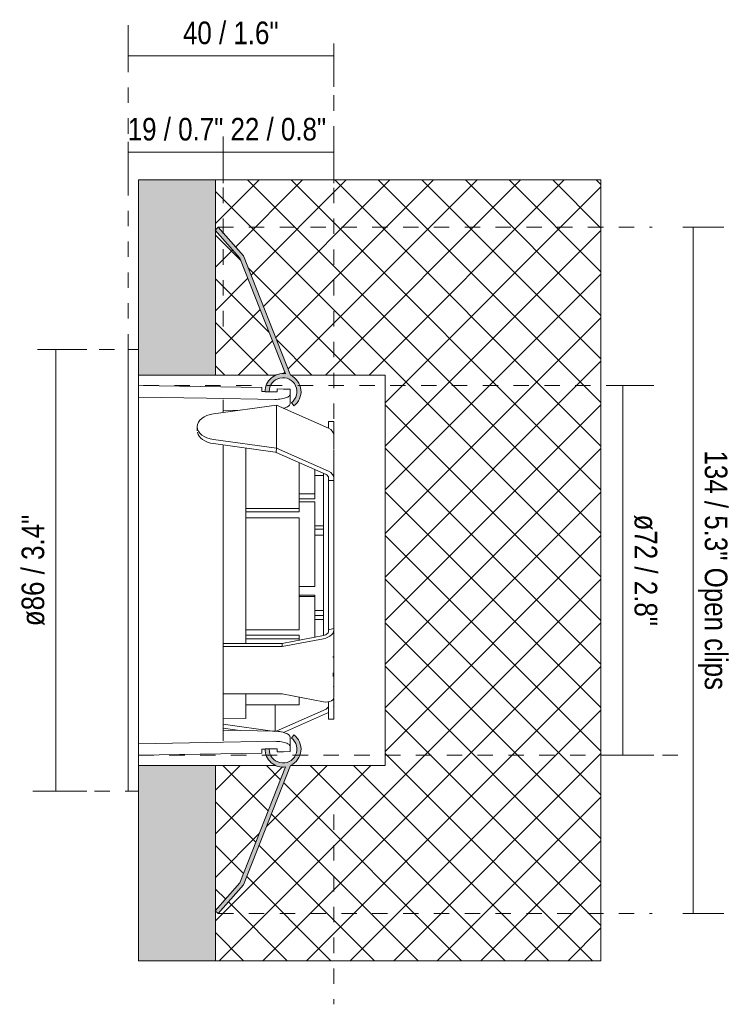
# Model space of a CAD drawing. Header units: millimetres. Extents: x -6655 to -5977, y 216 to 6738.
# Tile 2 of 3: x -6115 to -5977, y 216 to 407. Entities that reach past the tile are written whole.
import ezdxf

# ---------------------------------------------------------------- set-up
doc = ezdxf.new("R2010")
doc.units = ezdxf.units.MM
doc.linetypes.add('Dash', pattern=[6, 3, -3])
doc.layers.add('A-ANNO-DIMS', color=7, linetype='Dash', lineweight=9, true_color=0xd2d2d2)
for name, color, linetype, lineweight in [('A-ANNO-DIMS-2', 7, 'Continuous', 9), ('A-DETL-GENF', 7, 'Continuous', 9), ('E-LITE-EQPM', 7, 'Continuous', 20)]:
    doc.layers.add(name, color=color, linetype=linetype, lineweight=lineweight)
doc.styles.add('Arial Narrow', font='ARIALN.TTF', dxfattribs={"height": 4.4})
doc.dimstyles.new('FARO_-_2_2mm_Arial_Narrow_mm_Inch_Left', dxfattribs={"dimscale": 304.8, "dimtxt": 4.503096, "dimasz": 0, "dimexe": 0.019685, "dimexo": 0.0625, "dimgap": 0.003281, "dimtad": 1, "dimdec": 0, "dimzin": 0, "dimdsep": 46, "dimtxsty": 'Arial Narrow', "dimblk1": 'NONE', "dimblk2": 'NONE', "dimsah": 1, "dimcen": 0.09, "dimadec": 0, "dimazin": 0, "dimtfac": 1, "dimtdec": 4, "dimtix": 1, "dimtmove": 0, "dimatfit": 3, "dimfxl": 0.006562, "dimfxlon": 1, "dimtvp": 1, "dimtolj": 1, "dimtzin": 0, "dimarcsym": 2})
doc.dimstyles.new('FARO_-_2_2mm_Arial_Narrow_mm_Inch_Right', dxfattribs={"dimscale": 304.8, "dimtxt": 4.503096, "dimasz": 0, "dimexe": 0.019685, "dimexo": 0.0625, "dimgap": 0.003281, "dimtad": 1, "dimdec": 0, "dimzin": 0, "dimdsep": 46, "dimtxsty": 'Arial Narrow', "dimblk1": 'NONE', "dimblk2": 'NONE', "dimsah": 1, "dimcen": 0.09, "dimadec": 0, "dimazin": 0, "dimtfac": 1, "dimtdec": 4, "dimtix": 1, "dimtmove": 0, "dimatfit": 3, "dimfxl": 0.006562, "dimfxlon": 1, "dimtvp": 1, "dimtolj": 1, "dimtzin": 0, "dimarcsym": 2})

# ---------------------------------------------------------------- blocks, each defined once
blk = doc.blocks.new('02111001 - 02111001 NAIS White orientable recessed-602041-Lateral_PDF')
at = {"layer": 'E-LITE-EQPM'}
for p, q in [((-3418.96, 343), (-3420.96, 343)), ((-3420.96, 257), (-3420.96, 343)), ((-3418.96, 338.04), (-3418.96, 261.96)), ((-3394.96, 335.6), (-3418.96, 335.99)), ((-3394.96, 335.6), (-3394.96, 334.8)), ((-3394.96, 334.8), (-3394.32, 334.79)), ((-3391.96, 334.75), (-3391.96, 335.33)), ((-3389.46, 335.28), (-3389.46, 334.21)), ((-3389.46, 332.39), (-3389.46, 334.21)), ((-3392.09, 332.15), (-3404.35, 330.48)), ((-3402.46, 330.74), (-3402.46, 333.17)), ((-3381.97, 327.66), (-3392.08, 332.14)), ((-3392.08, 332.14), (-3392.08, 323.78)), ((-3402.46, 331.11), (-3399.24, 331.17)), ((-3420.99, 327.77), (-3420.99, 327.77)), ((-3407.52, 327.96), (-3407.52, 327.19)), ((-3380.96, 329), (-3381.96, 329)), ((-3381.96, 327.68), (-3381.96, 329)), ((-3380.96, 329), (-3380.96, 326.34)), ((-3380.96, 323.57), (-3380.96, 326.33)), ((-3404.35, 325.45), (-3392.09, 323.77)), ((-3392.35, 323.04), (-3404.35, 324.68)), ((-3402.46, 303.09), (-3402.46, 324.44)), ((-3398.06, 285.79), (-3398.06, 323.85)), ((-3392.18, 322.94), (-3392.35, 323.04)), ((-3392.08, 323.78), (-3392.18, 322.94)), ((-3382.44, 318.63), (-3392.18, 322.94)), ((-3392.08, 323.78), (-3381.97, 319.31)), ((-3380.96, 322.24), (-3380.96, 321.45)), ((-3387.66, 312.03), (-3387.66, 320.97)), ((-3380.96, 317.97), (-3380.96, 320.73)), ((-3384.66, 314.9), (-3384.66, 319.62)), ((-3382.96, 318.47), (-3384.66, 318.47)), ((-3382.96, 287.32), (-3382.96, 318.88)), ((-3381.96, 317.47), (-3381.96, 317.99)), ((-3381.96, 288.45), (-3381.96, 317.47)), ((-3381.96, 317.47), (-3380.96, 317.47)), ((-3380.96, 317.97), (-3380.96, 317.47)), ((-3380.96, 317.47), (-3380.96, 288.69)), ((-3384.66, 314.9), (-3387.66, 314.9)), ((-3384.66, 313.93), (-3384.66, 314.9)), ((-3387.66, 313.93), (-3384.66, 313.93)), ((-3384.66, 313.34), (-3387.66, 313.34)), ((-3384.66, 296.89), (-3384.66, 313.34)), ((-3398.06, 312.03), (-3387.66, 312.03)), ((-3387.66, 311.41), (-3398.06, 311.41)), ((-3387.66, 311.41), (-3387.66, 312.03)), ((-3387.66, 310.21), (-3398.06, 310.21)), ((-3387.66, 288.41), (-3387.66, 310.21)), ((-3382.96, 308.67), (-3384.66, 308.67)), ((-3384.66, 308.04), (-3382.96, 308.04)), ((-3382.96, 306.86), (-3384.66, 306.86)), ((-3402.46, 266.83), (-3402.46, 303.09)), ((-3384.66, 296.89), (-3387.66, 296.89)), ((-3384.66, 295.18), (-3387.66, 295.18)), ((-3384.66, 294.93), (-3384.66, 295.18)), ((-3384.66, 294.93), (-3387.66, 294.93)), ((-3384.66, 286.96), (-3384.66, 294.93)), ((-3382.96, 292.17), (-3384.66, 292.17)), ((-3384.66, 291.18), (-3382.96, 291.18)), ((-3382.96, 290.41), (-3384.66, 290.41)), ((-3387.66, 288.41), (-3398.06, 288.41)), ((-3381.96, 288.15), (-3381.96, 288.45)), ((-3380.96, 288.69), (-3380.96, 288.33)), ((-3380.96, 286.72), (-3380.96, 288.33)), ((-3402.46, 285.79), (-3390.96, 285.79)), ((-3398.06, 287.38), (-3387.66, 287.38)), ((-3387.66, 286.64), (-3398.06, 286.64)), ((-3390.96, 285.79), (-3382.95, 287.33)), ((-3382.92, 286.69), (-3390.96, 285.15)), ((-3390.96, 285.15), (-3390.96, 285.79)), ((-3387.66, 286.64), (-3387.66, 287.38)), ((-3387.66, 286.42), (-3387.66, 286.64)), ((-3380.96, 286.7), (-3380.96, 276.9)), ((-3390.96, 285.15), (-3402.46, 285.15)), ((-3380.96, 275.31), (-3380.96, 276.92)), ((-3402.46, 275.96), (-3390.96, 275.96)), ((-3398.06, 271.18), (-3398.06, 275.93)), ((-3390.96, 275.96), (-3382.92, 274.42)), ((-3387.66, 273.84), (-3387.66, 275.32)), ((-3381.96, 271), (-3381.96, 274.38)), ((-3380.96, 275.03), (-3380.96, 271)), ((-3420.99, 272.23), (-3420.99, 272.23)), ((-3387.66, 273.84), (-3398.06, 273.84)), ((-3392.35, 273.84), (-3392.35, 268.69)), ((-3392.18, 268.7), (-3382.44, 273.01)), ((-3381.97, 272.34), (-3390.74, 268.45)), ((-3402.46, 271.24), (-3398.06, 271.18)), ((-3381.96, 271), (-3380.96, 271)), ((-3402.46, 270.03), (-3392.44, 268.66)), ((-3399.24, 268.83), (-3402.46, 269.27)), ((-3392.44, 268.7), (-3402.46, 268.89)), ((-3392.24, 268.69), (-3392.18, 268.7)), ((-3389.46, 265.79), (-3389.46, 267.61)), ((-3394.32, 265.21), (-3394.96, 265.2)), ((-3394.96, 265.2), (-3394.96, 264.4)), ((-3391.96, 264.67), (-3391.96, 265.25)), ((-3389.46, 265.79), (-3389.46, 264.72)), ((-3418.96, 264.01), (-3394.96, 264.4)), ((-3420.96, 257), (-3418.96, 257))]:
    blk.add_line(p, q, dxfattribs=at)
at = {"layer": 'E-LITE-EQPM', "flags": 128}
for points in [[(-3392.44, 333.28), (-3405.7, 333.51), (-3418.96, 333.74)], [(-3393.52, 334.77), (-3393.46, 334.77), (-3391.96, 334.75)], [(-3391.96, 335.33), (-3390.71, 335.3), (-3389.46, 335.28)], [(-3382.95, 287.33), (-3382.73, 287.38), (-3382.52, 287.47), (-3382.33, 287.58), (-3382.18, 287.71), (-3382.06, 287.86), (-3381.99, 288.01), (-3381.96, 288.15)], [(-3380.96, 288.33), (-3381.01, 288.04), (-3381.15, 287.74), (-3381.39, 287.46), (-3381.7, 287.2), (-3382.07, 286.98), (-3382.49, 286.8), (-3382.92, 286.69)], [(-3382.92, 274.42), (-3382.49, 274.37), (-3382.07, 274.38), (-3381.7, 274.46), (-3381.39, 274.6), (-3381.15, 274.8), (-3381.01, 275.04), (-3380.96, 275.31)], [(-3418.96, 266.26), (-3405.7, 266.49), (-3392.44, 266.72)], [(-3391.96, 265.25), (-3393.46, 265.23), (-3393.52, 265.23)], [(-3389.46, 264.72), (-3390.71, 264.7), (-3391.96, 264.67)]]:
    blk.add_lwpolyline(points, dxfattribs=at)
at = {"layer": 'E-LITE-EQPM'}
for centre, major_axis, ratio, start_param, end_param in [((-3403.52, 327.96), (4, 0), 0.642788, 1.780339, 4.502846), ((-3403.52, 327.19), (4, 0), 0.642788, 2.965034, 3.017842), ((-3403.52, 327.19), (4, 0), 0.642788, 3.265343, 4.502846), ((-3382.97, 326.33), (2.01, 0), 0.766044, 0, 1.047198), ((-3382.93, 317.99), (0.967, 0), 0.766044, 0, 1.047198), ((-3382.97, 317.97), (2.01, 0), 0.766044, 0, 1.047198), ((-3412.37, 563.04), (415.84, 135.51), 0.62365, 4.583606, 4.585969), ((-3382.93, 273.65), (0.967, 0), 0.766044, 5.235988, 6.086339), ((-3382.97, 273.67), (-2.01, 0), 0.766044, 3.033854, 3.141593)]:
    blk.add_ellipse(centre, major_axis=major_axis, ratio=ratio, start_param=start_param, end_param=end_param, dxfattribs=at)
for points in [[(-3389.46, 334.21), (-3389.46, 334.14), (-3389.51, 334.02), (-3389.72, 333.83), (-3390.07, 333.65), (-3390.54, 333.49), (-3391.11, 333.37), (-3391.75, 333.29), (-3392.21, 333.28), (-3392.44, 333.28)], [(-3380.96, 320.73), (-3380.96, 320.98), (-3380.96, 321.22), (-3380.96, 321.46)], [(-3381.07, 283.06), (-3381.06, 283.11), (-3381.06, 283.16), (-3381.06, 283.2)], [(-3380.96, 276.92), (-3380.96, 277.07), (-3380.96, 277.22), (-3380.97, 277.37)], [(-3389.46, 267.61), (-3389.46, 267.68), (-3389.51, 267.81), (-3389.72, 268.02), (-3390.07, 268.22), (-3390.54, 268.41), (-3391.1, 268.56), (-3391.75, 268.66), (-3392.21, 268.69), (-3392.44, 268.7)], [(-3392.44, 266.72), (-3392.21, 266.72), (-3391.75, 266.71), (-3391.11, 266.63), (-3390.54, 266.51), (-3390.07, 266.35), (-3389.72, 266.17), (-3389.51, 265.98), (-3389.46, 265.86), (-3389.46, 265.79)]]:
    blk.add_open_spline(points, degree=3, dxfattribs=at)
for points, knots in [([(-3390.73, 331.54), (-3390.67, 331.56), (-3390.43, 331.63), (-3390.07, 331.78), (-3389.72, 331.98), (-3389.51, 332.19), (-3389.46, 332.32), (-3389.46, 332.39)], [0.3799861, 0.3799861, 0.3799861, 0.3799861, 0.4285714, 0.5714286, 0.7142857, 0.8571429, 1, 1, 1, 1]), ([(-3380.96, 321.57), (-3380.96, 321.79), (-3380.96, 322.45), (-3380.96, 323.07), (-3380.96, 323.47)], [0.2767795, 0.2767795, 0.2767795, 0.2767795, 0.5, 0.9588646, 0.9588646, 0.9588646, 0.9588646]), ([(-3381.05, 279.34), (-3381.06, 279.48), (-3381.06, 279.72), (-3381.07, 279.97), (-3381.08, 280.08)], [0.28602742, 0.28602742, 0.28602742, 0.28602742, 0.33333333, 0.36634641, 0.36634641, 0.36634641, 0.36634641])]:
    blk.add_open_spline(points, degree=3, knots=knots, dxfattribs=at)
blk = doc.blocks.new('DIMBLOCK4-Lateral_PDF')
at = {"layer": 'A-ANNO-DIMS-2', "color": 251, "true_color": 0x5b5b5b, "transparency": 16777216}
for p, q in [((-6107.91, 343), (-6109.91, 343)), ((-6108.41, 343), (-6101.91, 343)), ((-6107.91, 343), (-6107.91, 257)), ((-6107.91, 257), (-6109.91, 257)), ((-6108.41, 257), (-6101.91, 257))]:
    blk.add_line(p, q, dxfattribs=at)
at = {"layer": 'A-ANNO-DIMS-2', "color": 0, "transparency": 16777216, "insert": (-6114.59, 289.14), "char_height": 4.4, "width": 26.0751, "attachment_point": 1, "rotation": 90, "line_spacing_factor": 0.974696, "style": 'Arial Narrow'}
blk.add_mtext('ø86 / 3.4"', dxfattribs=at)
blk = doc.blocks.new('_None')
blk = doc.blocks.new('DIMBLOCK5-Lateral_PDF')
at = {"layer": 'A-ANNO-DIMS-2', "color": 251, "true_color": 0x5b5b5b, "transparency": 16777216}
for p, q in [((-6093.85, 381.39), (-6093.85, 383.39)), ((-6075.35, 381.39), (-6075.35, 383.39)), ((-6093.85, 381.89), (-6093.85, 375.39)), ((-6075.35, 381.89), (-6075.35, 375.39)), ((-6075.35, 381.39), (-6093.85, 381.39))]:
    blk.add_line(p, q, dxfattribs=at)
at = {"layer": 'A-ANNO-DIMS-2', "color": 0, "transparency": 16777216, "insert": (-6093.93, 388.08), "char_height": 4.4, "width": 22.3868, "attachment_point": 1, "line_spacing_factor": 0.974696, "style": 'Arial Narrow'}
blk.add_mtext('19 / 0.7"', dxfattribs=at)
blk = doc.blocks.new('DIMBLOCK6-Lateral_PDF')
at = {"layer": 'A-ANNO-DIMS-2', "color": 251, "true_color": 0x5b5b5b, "transparency": 16777216}
for p, q in [((-6093.85, 398.14), (-6093.85, 406.14)), ((-6053.85, 400.14), (-6053.85, 402.14)), ((-6053.85, 400.64), (-6053.85, 394.14)), ((-6053.85, 400.14), (-6093.85, 400.14)), ((-6093.85, 400.14), (-6093.85, 398.14))]:
    blk.add_line(p, q, dxfattribs=at)
at = {"layer": 'A-ANNO-DIMS-2', "color": 0, "transparency": 16777216, "insert": (-6083.18, 406.83), "char_height": 4.4, "width": 22.3868, "attachment_point": 1, "line_spacing_factor": 0.974696, "style": 'Arial Narrow'}
blk.add_mtext('40 / 1.6"', dxfattribs=at)
blk = doc.blocks.new('DIMBLOCK7-Lateral_PDF')
at = {"layer": 'A-ANNO-DIMS-2', "color": 251, "true_color": 0x5b5b5b, "transparency": 16777216}
for p, q in [((-6075.35, 381.39), (-6075.35, 383.39)), ((-6053.85, 381.39), (-6053.85, 383.39)), ((-6075.35, 381.89), (-6075.35, 375.39)), ((-6053.85, 381.89), (-6053.85, 375.39)), ((-6053.85, 381.39), (-6075.35, 381.39))]:
    blk.add_line(p, q, dxfattribs=at)
at = {"layer": 'A-ANNO-DIMS-2', "color": 0, "transparency": 16777216, "insert": (-6073.93, 388.08), "char_height": 4.4, "width": 22.3868, "attachment_point": 1, "line_spacing_factor": 0.974696, "style": 'Arial Narrow'}
blk.add_mtext('22 / 0.8"', dxfattribs=at)
blk = doc.blocks.new('DIMBLOCK8-Lateral_PDF')
at = {"layer": 'A-ANNO-DIMS-2', "color": 251, "true_color": 0x5b5b5b, "transparency": 16777216}
for p, q in [((-5997.58, 335.99), (-5999.58, 335.99)), ((-5998.08, 335.99), (-5991.58, 335.99)), ((-5997.58, 335.99), (-5997.58, 264.01)), ((-5997.58, 264.01), (-5999.58, 264.01)), ((-5998.08, 264.01), (-5991.58, 264.01))]:
    blk.add_line(p, q, dxfattribs=at)
at = {"layer": 'A-ANNO-DIMS-2', "color": 0, "transparency": 16777216, "insert": (-5990.89, 310.86), "char_height": 4.4, "width": 26.0751, "attachment_point": 1, "rotation": 270, "line_spacing_factor": 0.974696, "style": 'Arial Narrow'}
blk.add_mtext('ø72 / 2.8"', dxfattribs=at)
blk = doc.blocks.new('DIMBLOCK9-Lateral_PDF')
at = {"layer": 'A-ANNO-DIMS-2', "color": 251, "true_color": 0x5b5b5b, "transparency": 16777216}
for p, q in [((-5985.91, 366.81), (-5977.91, 366.81)), ((-5983.91, 366.81), (-5985.91, 366.81)), ((-5983.91, 366.81), (-5983.91, 233.19)), ((-5985.91, 233.19), (-5977.91, 233.19)), ((-5983.91, 233.19), (-5985.91, 233.19))]:
    blk.add_line(p, q, dxfattribs=at)
at = {"layer": 'A-ANNO-DIMS-2', "color": 0, "transparency": 16777216, "insert": (-5977.23, 323.34), "char_height": 4.4, "width": 56.0099, "attachment_point": 1, "rotation": 270, "line_spacing_factor": 0.974696, "style": 'Arial Narrow'}
blk.add_mtext('134 / 5.3" Open clips', dxfattribs=at)

msp = doc.modelspace()

# ---------------------------------------------------------------- hatches: boundary and pattern name
at = {"layer": 'A-DETL-GENF', "true_color": 0xf8f8f8}
h = msp.add_hatch(color=7, dxfattribs=at)
h.paths.add_polyline_path([(-6076.94, 224.01), (-6076.85, 224.01), (-6076.85, 233.66), (-6076.94, 233.75), (-6076.85, 233.85), (-6076.85, 262), (-6091.85, 262), (-6091.85, 224.01)])
h.paths.add_polyline_path([(-6076.85, 338), (-6076.85, 366.15), (-6076.94, 366.25), (-6076.85, 366.34), (-6076.85, 375.99), (-6091.85, 375.99), (-6091.85, 338), (-6085.89, 338)])
at = {"layer": 'A-DETL-GENF', "true_color": 0xaaaaaa}
h = msp.add_hatch(dxfattribs=at)
h.set_pattern_fill('FP_2', color=253, style=0, pattern_type=2)
h.set_pattern_definition([(45, (-5700.3973, 277.281), (-4.24264, 4.24264), []), (135, (-5700.3973, 277.281), (-4.24264, -4.24264), [])])
h.paths.add_polyline_path([(-6001.85, 224.01), (-6001.85, 375.99), (-6076.85, 375.99), (-6076.85, 366.34), (-6076.36, 366.81), (-6071.42, 361.23), (-6062.23, 338), (-6043.85, 338), (-6043.85, 262), (-6062.25, 262), (-6071.42, 238.77), (-6076.36, 233.19), (-6076.85, 233.66), (-6076.85, 224.01), (-6032.97, 224.01)])
h.paths.add_polyline_path([(-6076.85, 233.85), (-6072.11, 239.2), (-6063.21, 261.73), (-6064.15, 261.73), (-6064.91, 261.91), (-6065.09, 262), (-6076.85, 262), (-6076.85, 239.2)])
h.paths.add_polyline_path([(-6065.67, 338), (-6065.09, 338), (-6064.91, 338.09), (-6064.07, 338.28), (-6063.22, 338.28), (-6072.11, 360.8), (-6076.85, 366.15), (-6076.85, 338), (-6070.01, 338)])
at = {"layer": 'A-DETL-GENF', "true_color": 0xc0c0c0}
h = msp.add_hatch(color=9, dxfattribs=at)
h.paths.add_polyline_path([(-6076.36, 233.19), (-6071.42, 238.77), (-6062.24, 262.02), (-6061.48, 262.5), (-6060.87, 263.16), (-6060.44, 263.95), (-6060.23, 264.83), (-6060.25, 265.73), (-6060.5, 266.59), (-6060.97, 267.36), (-6061.61, 267.99), (-6062.08, 267.34), (-6061.6, 266.87), (-6061.24, 266.29), (-6061.05, 265.63), (-6061.03, 264.94), (-6061.18, 264.27), (-6061.49, 263.66), (-6061.95, 263.15), (-6062.52, 262.77), (-6063.17, 262.55), (-6063.86, 262.5), (-6064.53, 262.62), (-6065.15, 262.91), (-6065.68, 263.35), (-6066.08, 263.91), (-6066.33, 264.54), (-6066.41, 265.23), (-6067.21, 265.23), (-6067.12, 264.37), (-6066.81, 263.57), (-6066.32, 262.86), (-6065.67, 262.3), (-6064.91, 261.91), (-6064.07, 261.72), (-6063.21, 261.73), (-6072.11, 239.2), (-6076.94, 233.75)])
h.paths.add_polyline_path([(-6061.61, 332.01), (-6060.97, 332.64), (-6060.5, 333.41), (-6060.25, 334.27), (-6060.23, 335.17), (-6060.48, 336.12), (-6060.87, 336.84), (-6061.48, 337.5), (-6062.24, 337.98), (-6071.42, 361.23), (-6076.36, 366.81), (-6076.94, 366.25), (-6072.11, 360.8), (-6063.21, 338.27), (-6064.07, 338.28), (-6064.91, 338.09), (-6065.67, 337.7), (-6066.32, 337.14), (-6066.81, 336.43), (-6067.12, 335.63), (-6067.21, 334.77), (-6066.41, 334.77), (-6066.33, 335.46), (-6066.07, 336.12), (-6065.68, 336.65), (-6065.15, 337.09), (-6064.53, 337.38), (-6063.86, 337.5), (-6063.17, 337.45), (-6062.52, 337.23), (-6061.95, 336.85), (-6061.49, 336.34), (-6061.18, 335.73), (-6061.03, 335.06), (-6061.05, 334.37), (-6061.24, 333.71), (-6061.6, 333.13), (-6062.08, 332.63), (-6061.94, 332.45)])

# ---------------------------------------------------------------- linework, layer by layer
at = {"layer": 'A-ANNO-DIMS'}
for p, q in [((-6053.85, 329.48), (-6053.85, 402.53)), ((-6093.85, 343), (-6093.85, 400)), ((-6075.35, 347.5), (-6075.35, 384.47)), ((-6076.36, 366.81), (-5991.85, 366.81)), ((-6111.48, 343), (-6093.85, 343)), ((-5991.85, 335.99), (-6091.85, 335.99)), ((-5986.85, 264.01), (-6091.85, 264.01)), ((-6112.41, 257), (-6093.85, 257)), ((-6053.85, 252.5), (-6053.85, 215.53)), ((-6076.36, 233.19), (-5991.85, 233.19))]:
    msp.add_line(p, q, dxfattribs=at)
at = {"layer": 'E-LITE-EQPM', "color": 253, "true_color": 0xaaaaaa}
for p, q in [((-6091.85, 375.99), (-6091.85, 338)), ((-6076.85, 375.99), (-6091.85, 375.99)), ((-6076.85, 366.34), (-6076.85, 375.99)), ((-6001.85, 375.99), (-6076.85, 375.99)), ((-6076.85, 375.99), (-6076.85, 366.34)), ((-6001.85, 224.01), (-6001.85, 375.99)), ((-6076.85, 338), (-6076.85, 366.15)), ((-6076.85, 366.15), (-6076.85, 338)), ((-6091.85, 338), (-6076.85, 338)), ((-6076.85, 338), (-6065.09, 338)), ((-6062.24, 338), (-6053.85, 338)), ((-6053.85, 338), (-6043.85, 338)), ((-6043.85, 338), (-6043.85, 262)), ((-6076.85, 262), (-6091.85, 262)), ((-6091.85, 262), (-6091.85, 224.01)), ((-6076.85, 233.85), (-6076.85, 262)), ((-6065.09, 262), (-6076.85, 262)), ((-6076.85, 262), (-6076.85, 233.85)), ((-6043.85, 262), (-6062.24, 262)), ((-6076.85, 224.01), (-6076.85, 233.66)), ((-6076.85, 233.66), (-6076.85, 224.01)), ((-6091.85, 224.01), (-6076.85, 224.01)), ((-6076.85, 224.01), (-6001.85, 224.01))]:
    msp.add_line(p, q, dxfattribs=at)
at = {"layer": 'E-LITE-EQPM'}
for p, q in [((-6076.36, 366.81), (-6076.94, 366.25)), ((-6076.94, 366.25), (-6072.11, 360.8)), ((-6071.42, 361.23), (-6076.36, 366.81)), ((-6072.11, 360.8), (-6063.21, 338.27)), ((-6062.24, 337.98), (-6071.42, 361.23)), ((-6067.21, 334.77), (-6066.41, 334.77)), ((-6062.09, 332.65), (-6061.61, 332.01)), ((-6061.61, 267.99), (-6062.09, 267.35)), ((-6066.41, 265.23), (-6067.21, 265.23)), ((-6063.21, 261.73), (-6072.11, 239.2)), ((-6071.42, 238.77), (-6062.24, 262.02)), ((-6072.11, 239.2), (-6076.94, 233.75)), ((-6076.36, 233.19), (-6071.42, 238.77)), ((-6076.94, 233.75), (-6076.36, 233.19))]:
    msp.add_line(p, q, dxfattribs=at)
for centre, radius, start, end in [((-6063.71, 334.8), 3.5, 81.7747, 180.4745), ((-6063.71, 334.8), 2.7, 306.9846, 180.6151), ((-6063.71, 334.8), 3.5, 306.9846, 65.0681), ((-6063.71, 265.2), 2.7, 179.3849, 53.0154), ((-6063.71, 265.2), 3.5, 294.9319, 53.0154), ((-6063.71, 265.2), 3.5, 179.5255, 278.2253)]:
    msp.add_arc(centre, radius, start, end, dxfattribs=at)

# ---------------------------------------------------------------- block references
msp.add_blockref('02111001 - 02111001 NAIS White orientable recessed-602041-Lateral_PDF', (-2672.89, 0), dxfattribs=at)

# ---------------------------------------------------------------- dimensions: what is measured, and where the dimension line sits
at = {"layer": 'A-ANNO-DIMS', "color": 251, "linetype": 'Continuous', "true_color": 0x5b5b5b}
for base, p1, p2, override, picture, middle in [((-6093.85, 400.14), (-6053.85, 402.14), (-6093.85, 398.14), {"dimpost": '<>', "dimfxl": 40.199502}, 'DIMBLOCK6-Lateral_PDF', (-6073.85, 403.99)), ((-6093.84965828, 381.39226741), (-6075.34965828, 383.39226741), (-6093.84965828, 383.39226741), {"dimpost": '<>', "dimfxl": 18.5}, 'DIMBLOCK5-Lateral_PDF', (-6084.59965828, 385.24056211)), ((-6075.34965828, 381.39226741), (-6053.84965828, 383.39226741), (-6075.34965828, 383.39226741), {"dimpost": '<>', "dimfxl": 21.5}, 'DIMBLOCK7-Lateral_PDF', (-6064.59965828, 385.24056211))]:
    dim = msp.add_linear_dim(base=base, p1=p1, p2=p2, dimstyle='FARO_-_2_2mm_Arial_Narrow_mm_Inch_Right', override=override, dxfattribs=at)
    dim.commit()
    dim.dimension.update_dxf_attribs({"geometry": picture, "text_midpoint": middle})
for base, p1, p2, text, dimstyle, override, picture, middle in [((-5983.91, 233.19), (-5985.91, 366.81), (-5985.91, 233.19), '<> Open clips', 'FARO_-_2_2mm_Arial_Narrow_mm_Inch_Right', {"dimtad": 4, "dimpost": '<>', "dimfxl": 133.616568}, 'DIMBLOCK9-Lateral_PDF', (-5980.06, 300)), ((-6107.91, 257), (-6109.91, 343), (-6109.91, 257), 'ø<>', 'FARO_-_2_2mm_Arial_Narrow_mm_Inch_Left', {"dimpost": '<>', "dimfxl": 86}, 'DIMBLOCK4-Lateral_PDF', (-6111.75, 300)), ((-5997.58, 264.01), (-5999.58, 335.99), (-5999.58, 264.01), 'ø<>', 'FARO_-_2_2mm_Arial_Narrow_mm_Inch_Right', {"dimtad": 4, "dimpost": '<>', "dimfxl": 71.985438}, 'DIMBLOCK8-Lateral_PDF', (-5993.73, 300))]:
    dim = msp.add_linear_dim(base=base, p1=p1, p2=p2, angle=90, text=text, dimstyle=dimstyle, override=override, dxfattribs=at)
    dim.commit()
    dim.dimension.update_dxf_attribs({"geometry": picture, "text_midpoint": middle})

doc.saveas('drawing.dxf')
